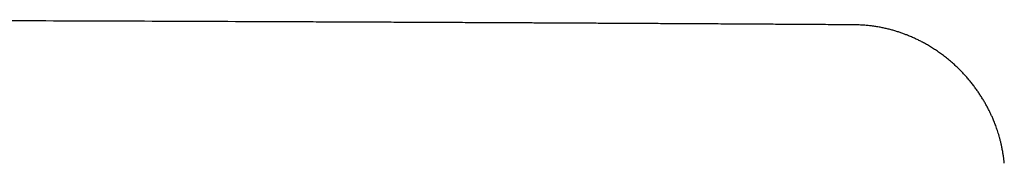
# Model space of a CAD drawing. Header units: millimetres. Extents: x 8 to 885, y 12 to 392.
# Tile 23 of 38: x 456 to 528, y 225 to 235. Entities that reach past the tile are written whole.
import ezdxf

# ---------------------------------------------------------------- set-up
doc = ezdxf.new("R2010")
doc.units = ezdxf.units.MM

msp = doc.modelspace()

# ---------------------------------------------------------------- linework, layer by layer
at = {"color": 7, "linetype": 'Continuous', "lineweight": 30}
for points, knots in [([(517.423, 234.651), (517.155, 234.653), (516.618, 234.658), (515.815, 234.664), (515.016, 234.67), (514.226, 234.675), (513.451, 234.68), (512.691, 234.685), (511.947, 234.689), (511.212, 234.693), (510.443, 234.698), (509.641, 234.703), (508.807, 234.708), (507.987, 234.712), (507.182, 234.717), (506.392, 234.721), (505.616, 234.726), (504.854, 234.73), (504.107, 234.734), (503.375, 234.738), (502.657, 234.742), (501.953, 234.746), (501.277, 234.75), (500.627, 234.753), (500.004, 234.757), (499.393, 234.76), (498.796, 234.763), (498.2, 234.766), (497.606, 234.769), (497.014, 234.772), (496.437, 234.775), (495.875, 234.778), (495.327, 234.781), (494.803, 234.784), (494.303, 234.786), (493.826, 234.789), (493.362, 234.791), (492.911, 234.793), (492.473, 234.795), (492.048, 234.798), (491.636, 234.8), (491.236, 234.802), (490.845, 234.803), (490.078, 234.807), (488.912, 234.813), (487.343, 234.82), (485.745, 234.828), (484.137, 234.835), (482.518, 234.842), (480.898, 234.849), (479.277, 234.856), (477.655, 234.863), (476.026, 234.87), (471.99, 234.886), (465.55, 234.911), (456.708, 234.94), (447.655, 234.965), (438.391, 234.987), (428.917, 235.004), (419.443, 235.017), (409.969, 235.025), (400.303, 235.028), (390.446, 235.027), (380.398, 235.02), (370.349, 235.007), (360.301, 234.99), (350.253, 234.967), (340.781, 234.94), (334.296, 234.919), (330.796, 234.907), (329.707, 234.903), (328.618, 234.899), (327.534, 234.895), (326.458, 234.891), (325.394, 234.887), (324.343, 234.882), (323.304, 234.878), (322.278, 234.874), (321.264, 234.87), (320.264, 234.866), (319.294, 234.862), (318.355, 234.858), (317.445, 234.854), (316.548, 234.85), (315.661, 234.846), (314.977, 234.843), (314.493, 234.841), (314.2, 234.84), (313.9, 234.838), (313.59, 234.837), (313.271, 234.836), (312.921, 234.834), (312.54, 234.832), (312.126, 234.83), (311.699, 234.828), (311.255, 234.826), (310.794, 234.824), (310.316, 234.822), (309.824, 234.82), (309.318, 234.817), (308.798, 234.815), (308.263, 234.812), (307.715, 234.81), (307.152, 234.807), (306.576, 234.804), (305.985, 234.801), (305.38, 234.798), (304.761, 234.795), (304.128, 234.792), (303.5, 234.789), (302.877, 234.786), (302.259, 234.783), (301.63, 234.779), (300.989, 234.776), (300.336, 234.773), (299.651, 234.769), (298.932, 234.765), (298.179, 234.761), (297.412, 234.757), (296.631, 234.753), (295.836, 234.749), (295.027, 234.744), (294.228, 234.74), (293.438, 234.736), (292.659, 234.731), (291.868, 234.727), (291.066, 234.722), (290.252, 234.718), (289.425, 234.713), (288.587, 234.708), (287.737, 234.703), (286.876, 234.698), (286.002, 234.693), (285.117, 234.688), (284.237, 234.683), (283.363, 234.677), (282.495, 234.672), (281.618, 234.666), (280.736, 234.659), (280.146, 234.653), (279.851, 234.651)], [0, 0, 0, 0, 0.00339, 0.006778, 0.010145, 0.013477, 0.016758, 0.019935, 0.02307, 0.026161, 0.029209, 0.032781, 0.036292, 0.039742, 0.043131, 0.046459, 0.049726, 0.052932, 0.056076, 0.05916, 0.062182, 0.065144, 0.068044, 0.070722, 0.073347, 0.075916, 0.078432, 0.080893, 0.083444, 0.085934, 0.088363, 0.090731, 0.093038, 0.095283, 0.097344, 0.099351, 0.101304, 0.103202, 0.105046, 0.106836, 0.108571, 0.110252, 0.111885, 0.113513, 0.119932, 0.12661, 0.133333, 0.140102, 0.146917, 0.153778, 0.160561, 0.167389, 0.174258, 0.181136, 0.218355, 0.255574, 0.292793, 0.332671, 0.372549, 0.412427, 0.452305, 0.492182, 0.534477, 0.576772, 0.619066, 0.661361, 0.703656, 0.74595, 0.780966, 0.785551, 0.790137, 0.794722, 0.7993, 0.803832, 0.80831, 0.812735, 0.817107, 0.821426, 0.825692, 0.829905, 0.834065, 0.837938, 0.841765, 0.845544, 0.849276, 0.852961, 0.854177, 0.855399, 0.856661, 0.857964, 0.859308, 0.860693, 0.862378, 0.86412, 0.865919, 0.867775, 0.869728, 0.87174, 0.873811, 0.875941, 0.878131, 0.88038, 0.882689, 0.885057, 0.887484, 0.88997, 0.892516, 0.895121, 0.897785, 0.900509, 0.903058, 0.905657, 0.908305, 0.911004, 0.913752, 0.91655, 0.919659, 0.922828, 0.926056, 0.929343, 0.93269, 0.936096, 0.939561, 0.94279, 0.946068, 0.949396, 0.952775, 0.956203, 0.95968, 0.963208, 0.966786, 0.970413, 0.97409, 0.977817, 0.981594, 0.985201, 0.988858, 0.992555, 0.996275, 1, 1, 1, 1]), ([(528.254, 224.57), (528.253, 224.577), (528.251, 224.598), (528.247, 224.639), (528.242, 224.693), (528.234, 224.759), (528.225, 224.835), (528.214, 224.922), (528.201, 225.02), (528.186, 225.128), (528.168, 225.246), (528.147, 225.374), (528.123, 225.508), (528.097, 225.645), (528.062, 225.815), (528.018, 226.013), (527.963, 226.237), (527.906, 226.452), (527.846, 226.658), (527.784, 226.856), (527.721, 227.045), (527.658, 227.224), (527.595, 227.394), (527.533, 227.554), (527.47, 227.707), (527.396, 227.881), (527.306, 228.082), (527.198, 228.311), (527.08, 228.545), (526.952, 228.785), (526.814, 229.03), (526.665, 229.279), (526.509, 229.525), (526.347, 229.767), (526.18, 230.005), (526.002, 230.244), (525.815, 230.482), (525.62, 230.717), (525.402, 230.966), (525.159, 231.227), (524.889, 231.498), (524.612, 231.758), (524.329, 232.008), (524.039, 232.246), (523.748, 232.469), (523.459, 232.677), (523.17, 232.871), (522.877, 233.056), (522.581, 233.23), (522.299, 233.385), (522.028, 233.524), (521.765, 233.65), (521.489, 233.773), (521.222, 233.885), (520.964, 233.984), (520.718, 234.073), (520.464, 234.157), (520.199, 234.238), (519.924, 234.314), (519.638, 234.384), (519.343, 234.448), (519.04, 234.505), (518.73, 234.554), (518.413, 234.594), (518.09, 234.623), (517.759, 234.644), (517.536, 234.648), (517.423, 234.651)], [0, 0, 0, 0, 0.001442, 0.004218, 0.007678, 0.01183, 0.016591, 0.022023, 0.028126, 0.034899, 0.042341, 0.050304, 0.058905, 0.067616, 0.076158, 0.090996, 0.105286, 0.119028, 0.132224, 0.145124, 0.157454, 0.169215, 0.180405, 0.191026, 0.201087, 0.211126, 0.226215, 0.241878, 0.258116, 0.27493, 0.292319, 0.310283, 0.328823, 0.346322, 0.364304, 0.382767, 0.401643, 0.420511, 0.439294, 0.463075, 0.486716, 0.510211, 0.533562, 0.556772, 0.579844, 0.601472, 0.622979, 0.644366, 0.665635, 0.686806, 0.704111, 0.722113, 0.740811, 0.760204, 0.775928, 0.792081, 0.808662, 0.82567, 0.843427, 0.861628, 0.880272, 0.899361, 0.918896, 0.938517, 0.958573, 0.979066, 1, 1, 1, 1])]:
    msp.add_open_spline(points, degree=3, knots=knots, dxfattribs=at)

doc.saveas('drawing.dxf')
